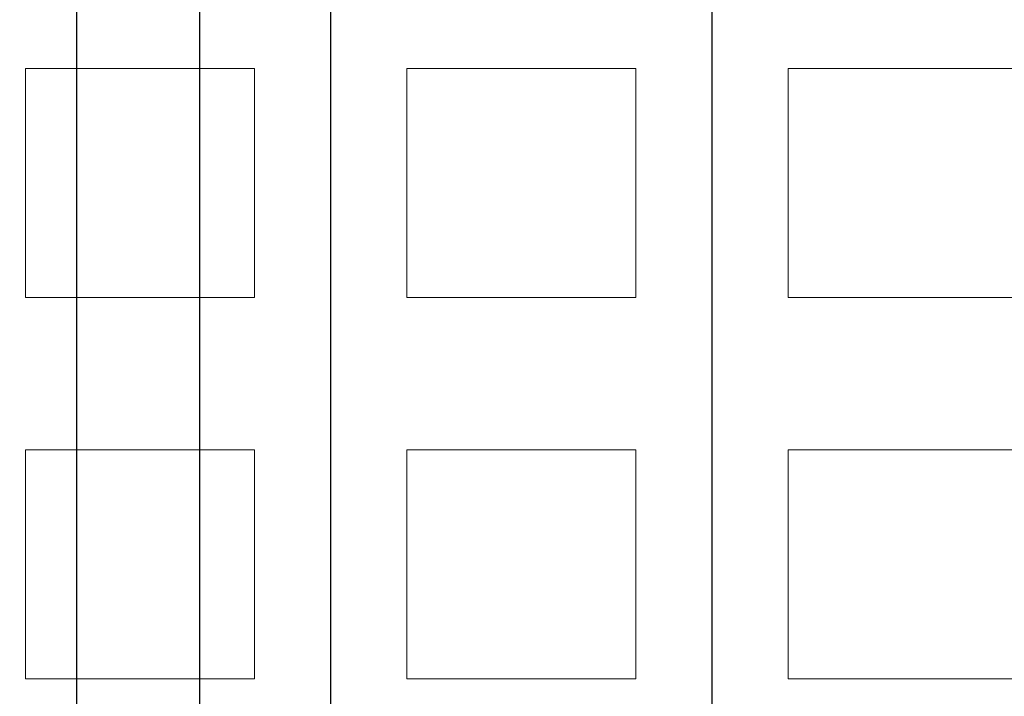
# Model space of a CAD drawing. Header units: centimetres. Extents: x -228435 to 111511, y -89367 to 428125.
# Tile 97 of 216: x -21987 to -14240, y 56462 to 61784. Entities that reach past the tile are written whole.
import ezdxf
from ezdxf.xclip import XClip

# ---------------------------------------------------------------- set-up
doc = ezdxf.new("R2010")
doc.units = ezdxf.units.CM
doc.header["$LTSCALE"] = 50
doc.header["$XCLIPFRAME"] = 0
for name, pattern in [('DASHDOT2', [12.7, 6.35, -3.175, 0, -3.175]), ('HIDDEN2', [4.7625, 3.175, -1.5875]), ('HIDDENX2', [19.05, 12.7, -6.35])]:
    doc.linetypes.add(name, pattern=pattern)
doc.layers.get('0').update_dxf_attribs({"color": 8})
for name, color, linetype in [('ARCH_INFO_KŁADY ŚCIAN', 8, 'HIDDEN2'), ('ARCH_INFO_OSIE_IST', 8, 'DASHDOT2'), ('ARCH_WYKŁADZINA', 8, 'Continuous'), ('Osie rzutów$0$ARCH_INFO_OSIE_OPISY_IST', 8, 'Continuous'), ('RYSUNKOWE_XREF', 8, 'Continuous')]:
    doc.layers.add(name, color=color, linetype=linetype)
doc.layers.add('ARCH_SUFITY_PODWIESZANE', color=8, linetype='HIDDENX2', lineweight=9)

# ---------------------------------------------------------------- blocks, each defined once
blk = doc.blocks.new('SU Lampy kwadratowe +0')
at = {"layer": 'ARCH_SUFITY_PODWIESZANE', "ltscale": 2.5}
for points in [[(9920, 10640), (10100, 10640), (10100, 10460), (9920, 10460)], [(10220, 10640), (10400, 10640), (10400, 10460), (10220, 10460)], [(10520, 10640), (10700, 10640), (10700, 10460), (10520, 10460)], [(9920, 10340), (10100, 10340), (10100, 10160), (9920, 10160)], [(10220, 10340), (10400, 10340), (10400, 10160), (10220, 10160)], [(10520, 10340), (10700, 10340), (10700, 10160), (10520, 10160)]]:
    blk.add_lwpolyline(points, close=True, dxfattribs=at)
blk = doc.blocks.new('Linie kładów 0')
at = {"layer": 'ARCH_INFO_KŁADY ŚCIAN', "ltscale": 10, "const_width": 1}
blk.add_lwpolyline([(10056.93, 5618.71), (10056.93, 11674.11)], dxfattribs=at)
blk = doc.blocks.new('Osie rzutów')
at = {"layer": 'ARCH_INFO_OSIE_IST', "ltscale": 10}
for p, q in [((10460, 12510), (10460, 4623.26)), ((4436.04, 10400), (13655, 10400))]:
    blk.add_line(p, q, dxfattribs=at)
blk = doc.blocks.new('A$C6FDA0163')
at = {"layer": 'RYSUNKOWE_XREF'}
blk.add_blockref('Osie rzutów', (-10460.03, -9819.05, -630), dxfattribs=at)

msp = doc.modelspace()

# ---------------------------------------------------------------- linework, layer by layer
at = {"layer": 'ARCH_WYKŁADZINA', "linetype": 'Continuous', "lineweight": -3}
for p, q in [((-21540, 68500, 630), (-21540, 17000, 630)), ((-19540, 19000, 630), (-19540, 68500, 630))]:
    msp.add_line(p, q, dxfattribs=at)

# ---------------------------------------------------------------- block references
ref = msp.add_blockref('A$C6FDA0163', (-16540, 53190.5, 630), dxfattribs=dict(xscale=10, yscale=10, zscale=10))
XClip(ref).set_block_clipping_path([(-400.031931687, -2219.05), (399.968068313, 380.95)])
at = {"layer": 'ARCH_INFO_KŁADY ŚCIAN', "xscale": 10, "yscale": 10, "zscale": 10}
msp.add_blockref('Linie kładów 0', (-121140, -45000, 630), dxfattribs=at)
at = {"layer": 'ARCH_SUFITY_PODWIESZANE', "ltscale": 2.5, "xscale": 10, "yscale": 10, "zscale": 10}
msp.add_blockref('SU Lampy kwadratowe +0', (-121140, -45000, -5670), dxfattribs=at)
at = {"layer": 'Osie rzutów$0$ARCH_INFO_OSIE_OPISY_IST', "xscale": 10, "yscale": 10, "zscale": 10}
msp.add_blockref('Osie rzutów', (-121140, -45000, 630), dxfattribs=at)

doc.saveas('drawing.dxf')
